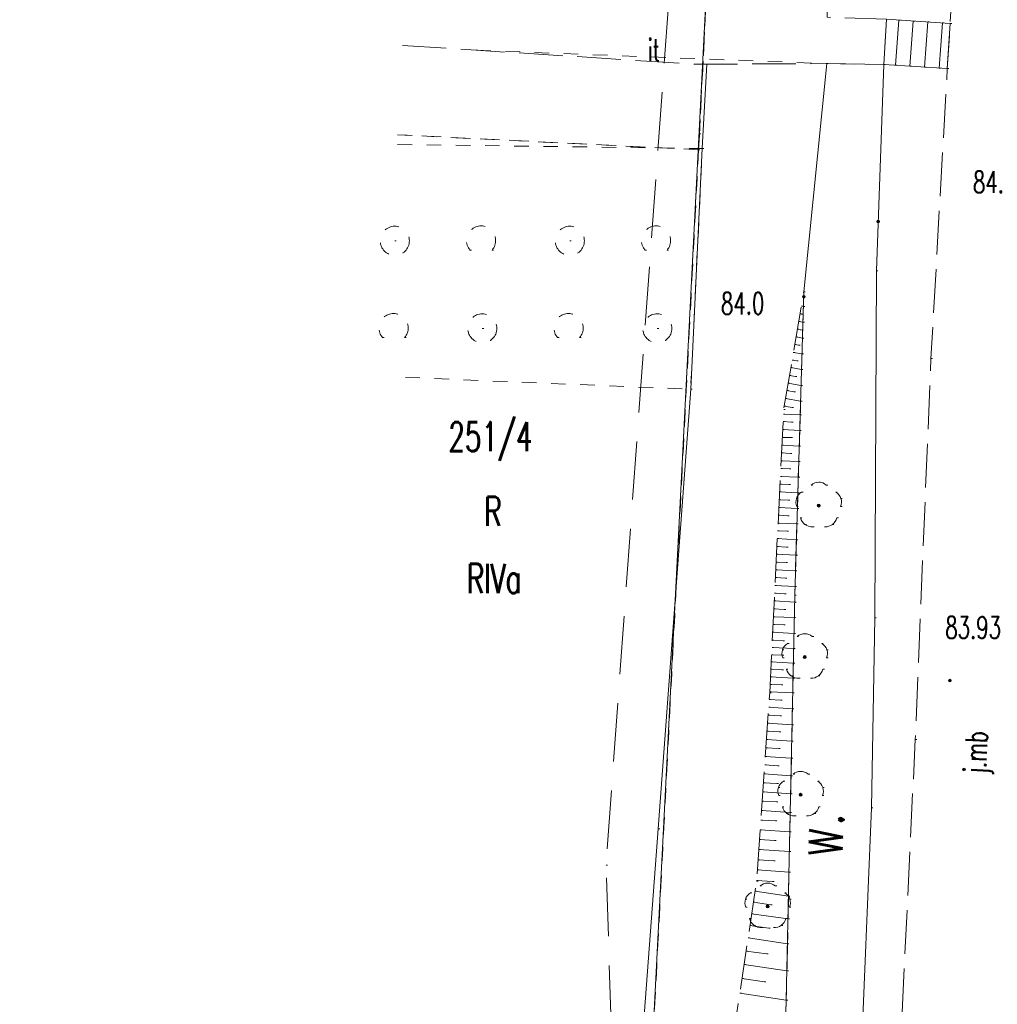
# Model space of a CAD drawing. Extents: x -134780 to 5540120, y 74663 to 5964901.
# Tile 4 of 71: x 5539500 to 5539534, y 5961300 to 5961334. Entities that reach past the tile are written whole.
import ezdxf

# ---------------------------------------------------------------- set-up
doc = ezdxf.new("R2010")
doc.units = 0
doc.header["$MEASUREMENT"] = 0
doc.set_wipeout_variables(frame=1)
for name, pattern in [('L_0_03', [1, 0.5, -0.5]), ('L_0_06', [2, 1.5, -0.5]), ('L_0_0C', [3, 2, -1])]:
    doc.linetypes.add(name, pattern=pattern)
for name, color, linetype, lineweight in [('000_Inne__niezydentyfikowane__Nr_Pióra__7', 7, 'Continuous', 13), ('0_Nr_Pióra__7', 7, 'Continuous', 13), ('ARCH MAPA RUSINOWO_Nr_Pióra__60', 230, 'Continuous', 211), ('chodnik_Nr_Pióra__7', 7, 'Continuous', 13), ('drzewo_lisciaste_Nr_Pióra__7', 7, 'Continuous', 13), ('inny_obiekt_zagospodarowania_terenu_Atr17_Nr_Pióra__7', 7, 'Continuous', 13), ('inny_obiekt_zagospodarowania_terenu_Nr_Pióra__7', 7, 'Continuous', 13), ('jezdnia_Atr17_Nr_Pióra__7', 7, 'Continuous', 13), ('jezdnia_Nr_Pióra__7', 7, 'Continuous', 13), ('mapa', 7, 'Continuous', 13), ('ogrodzenie_trwale_Nr_Pióra__7', 7, 'Continuous', 13), ('pikieta_naturalna_Atr2_Nr_Pióra__7', 7, 'Continuous', 13), ('pikieta_naturalna_Nr_Pióra__7', 7, 'Continuous', 13), ('pikieta_sztuczna_Atr2_Nr_Pióra__7', 7, 'Continuous', 13), ('pikieta_sztuczna_Nr_Pióra__7', 7, 'Continuous', 13), ('row_melioracyjny__poligon__Atr103_Nr_Pióra__7', 7, 'Continuous', 13), ('row_melioracyjny__poligon__Nr_Pióra__7', 7, 'Continuous', 13), ('schody_w_ciagu_komunikacyjnym_Nr_Pióra__7', 7, 'Continuous', 13), ('skarpa_nieumocniona_Nr_Pióra__7', 7, 'Continuous', 13), ('zadrzewienie__zakrzewienie_Nr_Pióra__7', 7, 'Continuous', 13), ('Zakres_Nr_Pióra__7', 7, 'Continuous', 13), ('zasuwa_lub_zawor_Nr_Pióra__7', 7, 'Continuous', 13)]:
    doc.layers.add(name, color=color, linetype=linetype, lineweight=lineweight)
for name, color, linetype, lineweight, true_color in [('209_oznaczenie_konturu_klasyfikacyjnego_Nr_Pióra__3', 7, 'Continuous', 18, 0xff6600), ('210_oznaczenie_konturu_uzytku_gruntowego_Nr_Pióra__3', 7, 'Continuous', 18, 0xff6600), ('211_numer_dzialki_ewidencyjnej_Nr_Pióra__96', 7, 'Continuous', 13, 0x00d59f), ('217_kontur_klasyfikacyjny_Nr_Pióra__3', 7, 'Continuous', 18, 0xff6600), ('218_kontur_uzytku_gruntowego_Nr_Pióra__3', 7, 'Continuous', 18, 0xff6600), ('219_dzialka_ewidencyjna_Nr_Pióra__96', 7, 'Continuous', 13, 0x00d59f)]:
    doc.layers.add(name, color=color, linetype=linetype, lineweight=lineweight, true_color=true_color)
doc.styles.add('GENERATED_STYLE_7', font='Simplex.shx', dxfattribs={"bigfont": 'BIGFONT.SHX'})
doc.linetypes.add('L_0_15_SHX', pattern='A,0,[2,Rusinowo ZAGOSPODAROWANIE1.Shx,S=7.5,R=0,X=0,Y=0],-7.5,0', length=7.5)

# ---------------------------------------------------------------- blocks, each defined once
blk = doc.blocks.new('mapa')
at = {"layer": 'drzewo_lisciaste_Nr_Pióra__7', "linetype": 'Continuous'}
for points in [[(5539527.89, 5961317.46, 1), (5539527.89, 5961317.56, 1)], [(5539527.41, 5961312.27, 1), (5539527.41, 5961312.37, 1)], [(5539527.27, 5961307.55, 1), (5539527.27, 5961307.65, 1)], [(5539526.14, 5961303.72, 1), (5539526.14, 5961303.82, 1)]]:
    blk.add_hatch(color=252, dxfattribs=at).paths.add_polyline_path(points, flags=0)
at = {"layer": 'pikieta_naturalna_Nr_Pióra__7', "linetype": 'Continuous'}
for points in [[(5539529.93, 5961327.205, 1), (5539529.93, 5961327.295, 1)], [(5539527.38, 5961324.625, 1), (5539527.38, 5961324.715, 1)]]:
    blk.add_hatch(color=252, dxfattribs=at).paths.add_polyline_path(points, flags=0)
at = {"layer": 'pikieta_sztuczna_Nr_Pióra__7', "linetype": 'Continuous'}
blk.add_hatch(color=252, dxfattribs=at).paths.add_polyline_path([(5539532.39, 5961311.465, 1), (5539532.39, 5961311.555, 1)], flags=0)
at = {"layer": '000_Inne__niezydentyfikowane__Nr_Pióra__7', "color": 252, "linetype": 'Continuous', "flags": 128}
for points in [[(5539527.3, 5961324.35), (5539527.36, 5961324.34)], [(5539527.25, 5961324.08), (5539527.3, 5961324.07)], [(5539527.21, 5961323.82), (5539527.35, 5961323.8)], [(5539527.11, 5961323.29), (5539527.33, 5961323.25)], [(5539527.16, 5961323.56), (5539527.25, 5961323.54)], [(5539527.07, 5961323.03), (5539527.2, 5961323.01)], [(5539527.02, 5961322.76), (5539527.32, 5961322.71)], [(5539526.93, 5961322.24), (5539527.3, 5961322.17)], [(5539526.98, 5961322.5), (5539527.14, 5961322.47)], [(5539526.89, 5961321.97), (5539527.09, 5961321.94)], [(5539526.84, 5961321.71), (5539527.28, 5961321.63)], [(5539526.8, 5961321.45), (5539527.04, 5961321.41)], [(5539526.71, 5961320.92), (5539526.98, 5961320.87)], [(5539526.75, 5961321.18), (5539527.27, 5961321.09)], [(5539526.68, 5961320.65), (5539527.25, 5961320.62)], [(5539526.67, 5961320.39), (5539526.96, 5961320.37)], [(5539526.66, 5961320.12), (5539527.24, 5961320.09)], [(5539526.63, 5961319.58), (5539527.22, 5961319.55)], [(5539526.64, 5961319.85), (5539526.94, 5961319.84)], [(5539526.62, 5961319.32), (5539526.92, 5961319.3)], [(5539526.6, 5961319.05), (5539527.21, 5961319.02)], [(5539526.59, 5961318.78), (5539526.89, 5961318.77)], [(5539526.56, 5961318.25), (5539526.87, 5961318.23)], [(5539526.58, 5961318.51), (5539527.19, 5961318.48)], [(5539526.55, 5961317.98), (5539527.17, 5961317.95)], [(5539526.54, 5961317.71), (5539526.85, 5961317.7)], [(5539526.51, 5961317.18), (5539526.83, 5961317.16)], [(5539526.52, 5961317.45), (5539527.16, 5961317.41)], [(5539526.5, 5961316.91), (5539527.14, 5961316.88)], [(5539526.48, 5961316.64), (5539526.81, 5961316.63)], [(5539526.47, 5961316.38), (5539527.13, 5961316.34)], [(5539526.44, 5961315.84), (5539527.11, 5961315.81)], [(5539526.46, 5961316.11), (5539526.79, 5961316.09)], [(5539526.43, 5961315.57), (5539526.77, 5961315.56)], [(5539526.42, 5961315.31), (5539527.09, 5961315.27)], [(5539526.41, 5961315.04), (5539526.75, 5961315.02)], [(5539526.38, 5961314.51), (5539526.72, 5961314.49)], [(5539526.39, 5961314.77), (5539527.08, 5961314.74)], [(5539526.37, 5961314.24), (5539527.07, 5961314.2)], [(5539526.35, 5961313.97), (5539526.71, 5961313.95)], [(5539526.34, 5961313.7), (5539527.05, 5961313.67)], [(5539526.31, 5961313.17), (5539527.04, 5961313.13)], [(5539526.33, 5961313.44), (5539526.69, 5961313.42)], [(5539526.3, 5961312.9), (5539526.67, 5961312.88)], [(5539526.29, 5961312.65), (5539527.03, 5961312.61)], [(5539526.26, 5961312.15), (5539527.02, 5961312.11)], [(5539526.27, 5961312.4), (5539526.65, 5961312.38)], [(5539526.25, 5961311.9), (5539526.63, 5961311.88)], [(5539526.24, 5961311.64), (5539527.01, 5961311.6)], [(5539526.21, 5961311.13), (5539527, 5961311.09)], [(5539526.22, 5961311.38), (5539526.61, 5961311.37)], [(5539526.19, 5961310.86), (5539526.59, 5961310.84)], [(5539526.18, 5961310.6), (5539526.99, 5961310.54)], [(5539526.16, 5961310.33), (5539526.57, 5961310.3)], [(5539526.12, 5961309.78), (5539526.54, 5961309.75)], [(5539526.14, 5961310.05), (5539526.98, 5961310)], [(5539526.1, 5961309.49), (5539526.97, 5961309.43)], [(5539526.08, 5961309.21), (5539526.52, 5961309.18)], [(5539526.06, 5961308.91), (5539526.95, 5961308.85)], [(5539526.04, 5961308.62), (5539526.49, 5961308.59)], [(5539526.02, 5961308.32), (5539526.94, 5961308.25)], [(5539526, 5961308.01), (5539526.46, 5961307.98)], [(5539525.97, 5961307.7), (5539526.93, 5961307.63)], [(5539525.93, 5961307.06), (5539526.91, 5961306.99)], [(5539525.95, 5961307.38), (5539526.44, 5961307.35)], [(5539525.91, 5961306.73), (5539526.41, 5961306.7)], [(5539525.88, 5961306.4), (5539526.9, 5961306.33)], [(5539525.86, 5961306.06), (5539526.38, 5961306.03)], [(5539525.84, 5961305.72), (5539526.89, 5961305.65)], [(5539525.81, 5961305.37), (5539526.35, 5961305.33)], [(5539525.79, 5961305.02), (5539526.87, 5961304.94)], [(5539525.76, 5961304.66), (5539526.31, 5961304.62)], [(5539525.71, 5961304.29), (5539526.85, 5961304.12)], [(5539525.65, 5961303.92), (5539526.25, 5961303.83)], [(5539525.59, 5961303.52), (5539526.84, 5961303.34)], [(5539525.53, 5961303.12), (5539526.18, 5961303.02)], [(5539525.47, 5961302.69), (5539526.82, 5961302.49)], [(5539525.4, 5961302.24), (5539526.11, 5961302.14)], [(5539525.33, 5961301.78), (5539526.8, 5961301.56)], [(5539525.26, 5961301.3), (5539526.03, 5961301.18)], [(5539525.19, 5961300.8), (5539526.78, 5961300.56)]]:
    blk.add_lwpolyline(points, dxfattribs=at)
at = {"layer": '0_Nr_Pióra__7', "color": 252, "linetype": 'Continuous'}
for p, q in [((5539530.634, 5961334.153), (5539530.684, 5961334.153)), ((5539531.133, 5961334.121), (5539531.183, 5961334.121)), ((5539531.632, 5961334.089), (5539531.682, 5961334.089)), ((5539532.131, 5961334.057), (5539532.181, 5961334.057)), ((5539532.4, 5961334.04), (5539532.45, 5961334.04)), ((5539516.15, 5961333.12), (5539516.2, 5961333.12)), ((5539523.69, 5961332.64), (5539523.74, 5961332.64)), ((5539524.05, 5961332.64), (5539524.1, 5961332.64)), ((5539528.17, 5961332.66), (5539528.22, 5961332.66)), ((5539530.12, 5961332.63), (5539530.17, 5961332.63)), ((5539530.52, 5961332.604), (5539530.57, 5961332.604)), ((5539531.019, 5961332.572), (5539531.069, 5961332.572)), ((5539531.518, 5961332.54), (5539531.568, 5961332.54)), ((5539532.017, 5961332.508), (5539532.067, 5961332.508)), ((5539532.3, 5961332.49), (5539532.35, 5961332.49)), ((5539523.8, 5961330.25), (5539523.85, 5961330.25)), ((5539523.77, 5961329.71), (5539523.82, 5961329.71)), ((5539523.9, 5961329.75), (5539523.95, 5961329.75)), ((5539516.314, 5961327.097), (5539516.364, 5961327.097)), ((5539522.314, 5961327.097), (5539522.364, 5961327.097)), ((5539529.93, 5961327.25), (5539529.98, 5961327.25)), ((5539513.356, 5961326.586), (5539513.406, 5961326.586)), ((5539519.356, 5961326.586), (5539519.406, 5961326.586)), ((5539515.938, 5961326.268), (5539515.988, 5961326.268)), ((5539516.69, 5961326.268), (5539516.74, 5961326.268)), ((5539521.938, 5961326.268), (5539521.988, 5961326.268)), ((5539522.69, 5961326.268), (5539522.74, 5961326.268)), ((5539529.87, 5961325.56), (5539529.92, 5961325.56)), ((5539527.38, 5961324.84), (5539527.43, 5961324.84)), ((5539527.38, 5961324.67), (5539527.43, 5961324.67)), ((5539527.3, 5961324.35), (5539527.35, 5961324.35)), ((5539527.36, 5961324.34), (5539527.41, 5961324.34)), ((5539513.314, 5961324.097), (5539513.364, 5961324.097)), ((5539519.314, 5961324.097), (5539519.364, 5961324.097)), ((5539527.25, 5961324.08), (5539527.3, 5961324.08)), ((5539527.3, 5961324.07), (5539527.35, 5961324.07)), ((5539527.21, 5961323.82), (5539527.26, 5961323.82)), ((5539527.35, 5961323.8), (5539527.4, 5961323.8)), ((5539512.938, 5961323.268), (5539512.988, 5961323.268)), ((5539513.69, 5961323.268), (5539513.74, 5961323.268)), ((5539516.356, 5961323.586), (5539516.406, 5961323.586)), ((5539518.938, 5961323.268), (5539518.988, 5961323.268)), ((5539519.69, 5961323.268), (5539519.74, 5961323.268)), ((5539522.356, 5961323.586), (5539522.406, 5961323.586)), ((5539527.11, 5961323.29), (5539527.16, 5961323.29)), ((5539527.16, 5961323.56), (5539527.21, 5961323.56)), ((5539527.25, 5961323.54), (5539527.3, 5961323.54)), ((5539527.33, 5961323.25), (5539527.38, 5961323.25)), ((5539527.07, 5961323.03), (5539527.12, 5961323.03)), ((5539527.2, 5961323.01), (5539527.25, 5961323.01)), ((5539527.02, 5961322.76), (5539527.07, 5961322.76)), ((5539527.32, 5961322.71), (5539527.37, 5961322.71)), ((5539526.93, 5961322.24), (5539526.98, 5961322.24)), ((5539526.98, 5961322.5), (5539527.03, 5961322.5)), ((5539527.14, 5961322.47), (5539527.19, 5961322.47)), ((5539531.74, 5961322.55), (5539531.79, 5961322.55)), ((5539526.89, 5961321.97), (5539526.94, 5961321.97)), ((5539527.09, 5961321.94), (5539527.14, 5961321.94)), ((5539527.3, 5961322.17), (5539527.35, 5961322.17)), ((5539526.84, 5961321.71), (5539526.89, 5961321.71)), ((5539527.28, 5961321.63), (5539527.33, 5961321.63)), ((5539523.5, 5961321.5), (5539523.55, 5961321.5)), ((5539526.8, 5961321.45), (5539526.85, 5961321.45)), ((5539527.04, 5961321.41), (5539527.09, 5961321.41)), ((5539526.71, 5961320.92), (5539526.76, 5961320.92)), ((5539526.75, 5961321.18), (5539526.8, 5961321.18)), ((5539527.27, 5961321.09), (5539527.32, 5961321.09)), ((5539526.68, 5961320.65), (5539526.73, 5961320.65)), ((5539526.69, 5961320.81), (5539526.74, 5961320.81)), ((5539526.98, 5961320.87), (5539527.03, 5961320.87)), ((5539527.25, 5961320.62), (5539527.3, 5961320.62)), ((5539526.67, 5961320.39), (5539526.72, 5961320.39)), ((5539526.96, 5961320.37), (5539527.01, 5961320.37)), ((5539526.66, 5961320.12), (5539526.71, 5961320.12)), ((5539527.24, 5961320.09), (5539527.29, 5961320.09)), ((5539526.63, 5961319.58), (5539526.68, 5961319.58)), ((5539526.64, 5961319.85), (5539526.69, 5961319.85)), ((5539526.94, 5961319.84), (5539526.99, 5961319.84)), ((5539527.22, 5961319.55), (5539527.27, 5961319.55)), ((5539526.62, 5961319.32), (5539526.67, 5961319.32)), ((5539526.92, 5961319.3), (5539526.97, 5961319.3)), ((5539526.6, 5961319.05), (5539526.65, 5961319.05)), ((5539527.21, 5961319.02), (5539527.26, 5961319.02)), ((5539526.59, 5961318.78), (5539526.64, 5961318.78)), ((5539526.89, 5961318.77), (5539526.94, 5961318.77)), ((5539526.56, 5961318.25), (5539526.61, 5961318.25)), ((5539526.58, 5961318.51), (5539526.63, 5961318.51)), ((5539526.87, 5961318.23), (5539526.92, 5961318.23)), ((5539527.19, 5961318.48), (5539527.24, 5961318.48)), ((5539527.629, 5961318.213), (5539527.679, 5961318.213)), ((5539527.89, 5961318.31), (5539527.94, 5961318.31)), ((5539528.151, 5961318.213), (5539528.201, 5961318.213)), ((5539526.55, 5961317.98), (5539526.6, 5961317.98)), ((5539527.17, 5961317.95), (5539527.22, 5961317.95)), ((5539527.302, 5961317.976), (5539527.352, 5961317.976)), ((5539528.478, 5961317.976), (5539528.528, 5961317.976)), ((5539526.54, 5961317.71), (5539526.59, 5961317.71)), ((5539526.85, 5961317.7), (5539526.9, 5961317.7)), ((5539527.13, 5961317.758), (5539527.18, 5961317.758)), ((5539528.65, 5961317.758), (5539528.7, 5961317.758)), ((5539526.51, 5961317.18), (5539526.56, 5961317.18)), ((5539526.52, 5961317.45), (5539526.57, 5961317.45)), ((5539527.141, 5961317.481), (5539527.191, 5961317.481)), ((5539527.16, 5961317.41), (5539527.21, 5961317.41)), ((5539527.89, 5961317.51), (5539527.94, 5961317.51)), ((5539528.639, 5961317.481), (5539528.689, 5961317.481)), ((5539526.5, 5961316.91), (5539526.55, 5961316.91)), ((5539526.83, 5961317.16), (5539526.88, 5961317.16)), ((5539527.14, 5961316.88), (5539527.19, 5961316.88)), ((5539527.266, 5961317.095), (5539527.316, 5961317.095)), ((5539527.42, 5961316.862), (5539527.47, 5961316.862)), ((5539528.36, 5961316.862), (5539528.41, 5961316.862)), ((5539528.514, 5961317.095), (5539528.564, 5961317.095)), ((5539526.48, 5961316.64), (5539526.53, 5961316.64)), ((5539526.81, 5961316.63), (5539526.86, 5961316.63)), ((5539527.689, 5961316.787), (5539527.739, 5961316.787)), ((5539528.091, 5961316.787), (5539528.141, 5961316.787)), ((5539526.47, 5961316.38), (5539526.52, 5961316.38)), ((5539527.13, 5961316.34), (5539527.18, 5961316.34)), ((5539526.44, 5961315.84), (5539526.49, 5961315.84)), ((5539526.46, 5961316.11), (5539526.51, 5961316.11)), ((5539526.79, 5961316.09), (5539526.84, 5961316.09)), ((5539526.43, 5961315.57), (5539526.48, 5961315.57)), ((5539526.77, 5961315.56), (5539526.82, 5961315.56)), ((5539527.11, 5961315.81), (5539527.16, 5961315.81)), ((5539526.42, 5961315.31), (5539526.47, 5961315.31)), ((5539527.09, 5961315.27), (5539527.14, 5961315.27)), ((5539526.41, 5961315.04), (5539526.46, 5961315.04)), ((5539526.75, 5961315.02), (5539526.8, 5961315.02)), ((5539526.38, 5961314.51), (5539526.43, 5961314.51)), ((5539526.39, 5961314.77), (5539526.44, 5961314.77)), ((5539526.72, 5961314.49), (5539526.77, 5961314.49)), ((5539527.08, 5961314.74), (5539527.13, 5961314.74)), ((5539526.37, 5961314.24), (5539526.42, 5961314.24)), ((5539527.07, 5961314.44), (5539527.12, 5961314.44)), ((5539527.07, 5961314.2), (5539527.12, 5961314.2)), ((5539526.35, 5961313.97), (5539526.4, 5961313.97)), ((5539526.71, 5961313.95), (5539526.76, 5961313.95)), ((5539526.34, 5961313.7), (5539526.39, 5961313.7)), ((5539527.05, 5961313.67), (5539527.1, 5961313.67)), ((5539529.81, 5961313.66), (5539529.86, 5961313.66)), ((5539526.31, 5961313.17), (5539526.36, 5961313.17)), ((5539526.33, 5961313.44), (5539526.38, 5961313.44)), ((5539526.69, 5961313.42), (5539526.74, 5961313.42)), ((5539527.04, 5961313.13), (5539527.09, 5961313.13)), ((5539526.3, 5961312.9), (5539526.35, 5961312.9)), ((5539526.67, 5961312.88), (5539526.72, 5961312.88)), ((5539526.822, 5961312.786), (5539526.872, 5961312.786)), ((5539527.149, 5961313.023), (5539527.199, 5961313.023)), ((5539527.41, 5961313.12), (5539527.46, 5961313.12)), ((5539527.671, 5961313.023), (5539527.721, 5961313.023)), ((5539527.998, 5961312.786), (5539528.048, 5961312.786)), ((5539526.29, 5961312.65), (5539526.34, 5961312.65)), ((5539526.65, 5961312.568), (5539526.7, 5961312.568)), ((5539527.03, 5961312.61), (5539527.08, 5961312.61)), ((5539528.17, 5961312.568), (5539528.22, 5961312.568)), ((5539526.26, 5961312.15), (5539526.31, 5961312.15)), ((5539526.27, 5961312.4), (5539526.32, 5961312.4)), ((5539526.65, 5961312.38), (5539526.7, 5961312.38)), ((5539526.661, 5961312.291), (5539526.711, 5961312.291)), ((5539527.41, 5961312.32), (5539527.46, 5961312.32)), ((5539528.159, 5961312.291), (5539528.209, 5961312.291)), ((5539526.25, 5961311.9), (5539526.3, 5961311.9)), ((5539526.63, 5961311.88), (5539526.68, 5961311.88)), ((5539526.786, 5961311.905), (5539526.836, 5961311.905)), ((5539527.02, 5961312.11), (5539527.07, 5961312.11)), ((5539528.034, 5961311.905), (5539528.084, 5961311.905)), ((5539526.24, 5961311.64), (5539526.29, 5961311.64)), ((5539526.94, 5961311.672), (5539526.99, 5961311.672)), ((5539527.01, 5961311.6), (5539527.06, 5961311.6)), ((5539527.209, 5961311.597), (5539527.259, 5961311.597)), ((5539527.611, 5961311.597), (5539527.661, 5961311.597)), ((5539527.88, 5961311.672), (5539527.93, 5961311.672)), ((5539532.39, 5961311.51), (5539532.44, 5961311.51)), ((5539526.21, 5961311.13), (5539526.26, 5961311.13)), ((5539526.22, 5961311.38), (5539526.27, 5961311.38)), ((5539526.61, 5961311.37), (5539526.66, 5961311.37)), ((5539526.19, 5961310.86), (5539526.24, 5961310.86)), ((5539526.21, 5961311.09), (5539526.26, 5961311.09)), ((5539526.59, 5961310.84), (5539526.64, 5961310.84)), ((5539527, 5961311.09), (5539527.05, 5961311.09)), ((5539526.18, 5961310.6), (5539526.23, 5961310.6)), ((5539526.99, 5961310.54), (5539527.04, 5961310.54)), ((5539526.16, 5961310.33), (5539526.21, 5961310.33)), ((5539526.57, 5961310.3), (5539526.62, 5961310.3)), ((5539526.12, 5961309.78), (5539526.17, 5961309.78)), ((5539526.14, 5961310.05), (5539526.19, 5961310.05)), ((5539526.54, 5961309.75), (5539526.59, 5961309.75)), ((5539526.98, 5961310), (5539527.03, 5961310)), ((5539526.1, 5961309.49), (5539526.15, 5961309.49)), ((5539526.97, 5961309.43), (5539527.02, 5961309.43)), ((5539531.2, 5961309.49), (5539531.25, 5961309.49)), ((5539526.08, 5961309.21), (5539526.13, 5961309.21)), ((5539526.52, 5961309.18), (5539526.57, 5961309.18)), ((5539526.06, 5961308.91), (5539526.11, 5961308.91)), ((5539526.95, 5961308.85), (5539527, 5961308.85)), ((5539526.04, 5961308.62), (5539526.09, 5961308.62)), ((5539526.49, 5961308.59), (5539526.54, 5961308.59)), ((5539527.27, 5961308.4), (5539527.32, 5961308.4)), ((5539526.02, 5961308.32), (5539526.07, 5961308.32)), ((5539526.682, 5961308.066), (5539526.732, 5961308.066)), ((5539526.94, 5961308.25), (5539526.99, 5961308.25)), ((5539527.009, 5961308.303), (5539527.059, 5961308.303)), ((5539527.531, 5961308.303), (5539527.581, 5961308.303)), ((5539527.858, 5961308.066), (5539527.908, 5961308.066)), ((5539526, 5961308.01), (5539526.05, 5961308.01)), ((5539526.46, 5961307.98), (5539526.51, 5961307.98)), ((5539526.51, 5961307.848), (5539526.56, 5961307.848)), ((5539528.03, 5961307.848), (5539528.08, 5961307.848)), ((5539525.97, 5961307.7), (5539526.02, 5961307.7)), ((5539526.521, 5961307.571), (5539526.571, 5961307.571)), ((5539526.93, 5961307.63), (5539526.98, 5961307.63)), ((5539527.27, 5961307.6), (5539527.32, 5961307.6)), ((5539528.019, 5961307.571), (5539528.069, 5961307.571)), ((5539525.93, 5961307.06), (5539525.98, 5961307.06)), ((5539525.95, 5961307.38), (5539526, 5961307.38)), ((5539526.44, 5961307.35), (5539526.49, 5961307.35)), ((5539526.646, 5961307.185), (5539526.696, 5961307.185)), ((5539527.894, 5961307.185), (5539527.944, 5961307.185)), ((5539529.7, 5961307.15), (5539529.75, 5961307.15)), ((5539525.91, 5961306.73), (5539525.96, 5961306.73)), ((5539526.8, 5961306.952), (5539526.85, 5961306.952)), ((5539526.91, 5961306.99), (5539526.96, 5961306.99)), ((5539527.069, 5961306.877), (5539527.119, 5961306.877)), ((5539527.471, 5961306.877), (5539527.521, 5961306.877)), ((5539527.74, 5961306.952), (5539527.79, 5961306.952)), ((5539522.39, 5961306.43), (5539522.44, 5961306.43)), ((5539525.88, 5961306.4), (5539525.93, 5961306.4)), ((5539526.41, 5961306.7), (5539526.46, 5961306.7)), ((5539525.86, 5961306.06), (5539525.91, 5961306.06)), ((5539526.9, 5961306.33), (5539526.95, 5961306.33)), ((5539525.84, 5961305.72), (5539525.89, 5961305.72)), ((5539526.38, 5961306.03), (5539526.43, 5961306.03)), ((5539525.81, 5961305.37), (5539525.86, 5961305.37)), ((5539526.89, 5961305.65), (5539526.94, 5961305.65)), ((5539520.6, 5961305.18), (5539520.65, 5961305.18)), ((5539526.35, 5961305.33), (5539526.4, 5961305.33)), ((5539525.79, 5961305.02), (5539525.84, 5961305.02)), ((5539526.87, 5961304.94), (5539526.92, 5961304.94)), ((5539525.76, 5961304.66), (5539525.81, 5961304.66)), ((5539525.76, 5961304.64), (5539525.81, 5961304.64)), ((5539525.879, 5961304.473), (5539525.929, 5961304.473)), ((5539526.14, 5961304.57), (5539526.19, 5961304.57)), ((5539526.31, 5961304.62), (5539526.36, 5961304.62)), ((5539526.401, 5961304.473), (5539526.451, 5961304.473)), ((5539525.38, 5961304.018), (5539525.43, 5961304.018)), ((5539525.552, 5961304.236), (5539525.602, 5961304.236)), ((5539525.71, 5961304.29), (5539525.76, 5961304.29)), ((5539526.728, 5961304.236), (5539526.778, 5961304.236)), ((5539526.85, 5961304.12), (5539526.9, 5961304.12)), ((5539526.9, 5961304.018), (5539526.95, 5961304.018)), ((5539525.391, 5961303.741), (5539525.441, 5961303.741)), ((5539525.65, 5961303.92), (5539525.7, 5961303.92)), ((5539526.14, 5961303.77), (5539526.19, 5961303.77)), ((5539526.25, 5961303.83), (5539526.3, 5961303.83)), ((5539526.889, 5961303.741), (5539526.939, 5961303.741)), ((5539525.516, 5961303.355), (5539525.566, 5961303.355)), ((5539525.59, 5961303.52), (5539525.64, 5961303.52)), ((5539526.764, 5961303.355), (5539526.814, 5961303.355)), ((5539526.84, 5961303.34), (5539526.89, 5961303.34)), ((5539525.53, 5961303.12), (5539525.58, 5961303.12)), ((5539525.67, 5961303.122), (5539525.72, 5961303.122)), ((5539525.939, 5961303.047), (5539525.989, 5961303.047)), ((5539526.18, 5961303.02), (5539526.23, 5961303.02)), ((5539526.341, 5961303.047), (5539526.391, 5961303.047)), ((5539526.61, 5961303.122), (5539526.66, 5961303.122)), ((5539525.47, 5961302.69), (5539525.52, 5961302.69)), ((5539526.82, 5961302.49), (5539526.87, 5961302.49)), ((5539525.4, 5961302.24), (5539525.45, 5961302.24)), ((5539526.11, 5961302.14), (5539526.16, 5961302.14)), ((5539525.33, 5961301.78), (5539525.38, 5961301.78)), ((5539526.8, 5961301.56), (5539526.85, 5961301.56)), ((5539525.26, 5961301.3), (5539525.31, 5961301.3)), ((5539526.03, 5961301.18), (5539526.08, 5961301.18)), ((5539525.19, 5961300.8), (5539525.24, 5961300.8)), ((5539526.78, 5961300.56), (5539526.83, 5961300.56))]:
    blk.add_line(p, q, dxfattribs=at)
at = {"layer": '217_kontur_klasyfikacyjny_Nr_Pióra__3', "color": 252, "linetype": 'L_0_03', "flags": 128}
for points in [[(5539523.8, 5961330.25), (5539525.28, 5961359.41)], [(5539523.77, 5961329.71), (5539513.451, 5961330.221)], [(5539513.451, 5961330.221), (5539523.77, 5961329.71)], [(5539523.77, 5961329.71), (5539523.8, 5961330.25)], [(5539519.35, 5961243.41), (5539523.77, 5961329.71)]]:
    blk.add_lwpolyline(points, dxfattribs=at)
at = {"layer": '218_kontur_uzytku_gruntowego_Nr_Pióra__3', "color": 252, "linetype": 'L_0_03', "flags": 128}
for points in [[(5539525.28, 5961359.41), (5539523.8, 5961330.25)], [(5539523.8, 5961330.25), (5539525.28, 5961359.41)], [(5539523.77, 5961329.71), (5539513.451, 5961330.221)], [(5539513.451, 5961330.221), (5539523.77, 5961329.71)], [(5539523.8, 5961330.25), (5539523.77, 5961329.71)], [(5539523.77, 5961329.71), (5539523.8, 5961330.25)], [(5539523.77, 5961329.71), (5539519.35, 5961243.41)], [(5539519.35, 5961243.41), (5539523.77, 5961329.71)]]:
    blk.add_lwpolyline(points, dxfattribs=at)
at = {"layer": '219_dzialka_ewidencyjna_Nr_Pióra__96', "color": 252, "linetype": 'Continuous', "flags": 128}
blk.add_lwpolyline([(5539525.28, 5961359.41), (5539519.35, 5961243.41)], dxfattribs=at)
at = {"layer": 'ARCH MAPA RUSINOWO_Nr_Pióra__60', "linetype": 'Continuous', "lineweight": 20, "flags": 128}
blk.add_lwpolyline([(5539525.28, 5961359.41), (5539520.71, 5961270.013)], dxfattribs=at)
at = {"layer": 'chodnik_Nr_Pióra__7', "color": 252, "linetype": 'L_0_06', "flags": 128}
blk.add_lwpolyline([(5539513.451, 5961348.978), (5539516.53, 5961348.8), (5539515.67, 5961335.68), (5539523.33, 5961335.1), (5539528.17, 5961334.88), (5539528.18, 5961334.25), (5539530.22, 5961334.18), (5539530.12, 5961332.63), (5539528.17, 5961332.66), (5539523.69, 5961332.64), (5539516.15, 5961333.12), (5539513.451, 5961333.296)], dxfattribs=at)
at = {"layer": 'drzewo_lisciaste_Nr_Pióra__7', "color": 252, "linetype": 'Continuous'}
for centre in [(5539527.89, 5961317.51), (5539527.41, 5961312.32), (5539527.27, 5961307.6), (5539526.14, 5961303.77)]:
    blk.add_circle(centre, 0.05, dxfattribs=at)
for centre, start, end in [((5539527.89, 5961317.91), 49.272, 130.728), ((5539527.51, 5961317.634), 121.308, 202.548), ((5539528.27, 5961317.634), 337.452, 58.692), ((5539527.655, 5961317.186), 193.221, 274.871), ((5539528.125, 5961317.186), 265.129, 346.779), ((5539527.03, 5961312.444), 121.308, 202.548), ((5539527.41, 5961312.72), 49.272, 130.728), ((5539527.79, 5961312.444), 337.452, 58.692), ((5539527.175, 5961311.996), 193.221, 274.871), ((5539527.645, 5961311.996), 265.129, 346.779), ((5539527.27, 5961308), 49.272, 130.728), ((5539526.89, 5961307.724), 121.308, 202.548), ((5539527.65, 5961307.724), 337.452, 58.692), ((5539527.035, 5961307.276), 193.221, 274.871), ((5539527.505, 5961307.276), 265.129, 346.779), ((5539526.14, 5961304.17), 49.272, 130.728), ((5539525.76, 5961303.894), 121.308, 202.548), ((5539526.52, 5961303.894), 337.452, 58.692), ((5539525.905, 5961303.446), 193.221, 274.871), ((5539526.375, 5961303.446), 265.129, 346.779)]:
    blk.add_arc(centre, 0.4, start, end, dxfattribs=at)
at = {"layer": 'inny_obiekt_zagospodarowania_terenu_Nr_Pióra__7', "color": 252, "linetype": 'L_0_03', "flags": 128}
blk.add_lwpolyline([(5539516.15, 5961333.12), (5539528.17, 5961332.66)], dxfattribs=at)
at = {"layer": 'jezdnia_Nr_Pióra__7', "color": 252, "linetype": 'L_0_06', "flags": 128}
blk.add_lwpolyline([(5539999.19, 5964053.31), (5539991.4, 5964036.09), (5539985.21, 5964021.52), (5539975.15, 5963999.09), (5539963.72, 5963973.54), (5539961.98, 5963968.75), (5539956.08, 5963955.73), (5539947.38, 5963936.49), (5539939.62, 5963919.19), (5539930.06, 5963897.79), (5539920.31, 5963876.54), (5539903.27, 5963837.86), (5539901.32, 5963833.51), (5539898.81, 5963827.49), (5539896.38, 5963822.74), (5539891.05, 5963810.65), (5539884.46, 5963795.38), (5539879.24, 5963784.04), (5539871.67, 5963766.78), (5539869.54, 5963762.15), (5539865.51, 5963752.98), (5539859.36, 5963738.99), (5539856.4, 5963732.39), (5539854.67, 5963728.64), (5539856.25, 5963726.46), (5539855.31, 5963723.82), (5539852.26, 5963722.8), (5539847.97, 5963713.08), (5539843.21, 5963702.63), (5539842.06, 5963699.94), (5539838.81, 5963692.26), (5539830.85, 5963674.75), (5539820.19, 5963650.25), (5539818.12, 5963645), (5539817.74, 5963644.17), (5539813.54, 5963634.91), (5539809.4, 5963625.25), (5539801.48, 5963607.21), (5539796.69, 5963596.22), (5539791.48, 5963584.65), (5539782.46, 5963564.38), (5539776.09, 5963550.38), (5539769.11, 5963534.41), (5539763.64, 5963521.88), (5539760.52, 5963514.45), (5539753.01, 5963497.63), (5539748.15, 5963485.56), (5539744.94, 5963478.74), (5539740.22, 5963467.61), (5539735.82, 5963457.6), (5539732.58, 5963450.39), (5539727.25, 5963438.79), (5539724.39, 5963432.73), (5539716.03, 5963414.3), (5539709.62, 5963400.54), (5539703.42, 5963385.05), (5539701.46, 5963380.57), (5539695.42, 5963366.72), (5539689.15, 5963352.67), (5539688.11, 5963350.1), (5539684.73, 5963339.99), (5539681.36, 5963330.34), (5539680.5, 5963326.14), (5539679.08, 5963319.62), (5539678.47, 5963316.61), (5539677.98, 5963313.11), (5539676.59, 5963303.09), (5539675.35, 5963288.33), (5539673.35, 5963267.43), (5539671.97, 5963251.87), (5539670.51, 5963234.06), (5539668.84, 5963214.13), (5539667.88, 5963200.98), (5539667.53, 5963194.67), (5539666.69, 5963184.86), (5539666.11, 5963179.46), (5539664.94, 5963163.04), (5539664.51, 5963157.02), (5539664.04, 5963150.56), (5539662.86, 5963137.1), (5539661.91, 5963127.16), (5539661.34, 5963120.88), (5539661.2, 5963118.65), (5539659.55, 5963099.34), (5539658.06, 5963083.09), (5539656.64, 5963068), (5539654.29, 5963042.14), (5539652.97, 5963027.01), (5539652.25, 5963017.91), (5539651.48, 5963008.58), (5539650.21, 5962992.97), (5539648.82, 5962975.89), (5539647.98, 5962965.04), (5539646.76, 5962949.75), (5539645.49, 5962932.14), (5539644.87, 5962923.63), (5539645.84, 5962923.11), (5539647.68, 5962922.13), (5539647.55, 5962919.07), (5539644.47, 5962918.4), (5539642.94, 5962899.28), (5539642.02, 5962889.07), (5539640.93, 5962876.44), (5539642.02, 5962875.63), (5539645, 5962873.39), (5539644.63, 5962869.5), (5539641.41, 5962867.62), (5539640.25, 5962866.94), (5539639.8, 5962857.94), (5539638.77, 5962846.36), (5539637.95, 5962835.55), (5539637.69, 5962832.2), (5539637.38, 5962828.5), (5539636.17, 5962814.32), (5539634.91, 5962799.54), (5539633.21, 5962781), (5539630.37, 5962749.59), (5539628.55, 5962722.93), (5539626.25, 5962693.47), (5539622.63, 5962652.94), (5539620.37, 5962627.27), (5539619.98, 5962622.72), (5539619.98, 5962620.95), (5539619.46, 5962593.63), (5539618.69, 5962556.23), (5539617.78, 5962510.64), (5539617.66, 5962504.99), (5539617.01, 5962480.12), (5539616.82, 5962472.08), (5539616.86, 5962468.95), (5539616.67, 5962450.69), (5539616.33, 5962425), (5539615.82, 5962413.3), (5539615.8, 5962412.88), (5539615.04, 5962374.96), (5539615.06, 5962373.62), (5539614.97, 5962366.26), (5539614.98, 5962364.85), (5539614.54, 5962355.35), (5539614.4, 5962348.56), (5539613.81, 5962315.21), (5539613.29, 5962293.68), (5539612.82, 5962271.93), (5539612.82, 5962264.02), (5539612.2, 5962252.41), (5539611.87, 5962241.47), (5539611.13, 5962227.26), (5539610.59, 5962211.86), (5539610.16, 5962190.12), (5539609.88, 5962177.45), (5539608.73, 5962139), (5539607.99, 5962113.02), (5539607.43, 5962101.13), (5539605.51, 5962037.8), (5539603.67, 5961987.54), (5539603.13, 5961971.65), (5539601.74, 5961927.82), (5539600.75, 5961891.97), (5539599.97, 5961870.17), (5539598.76, 5961839.92), (5539598.25, 5961828.24), (5539598.07, 5961820.47), (5539597.75, 5961800.23), (5539597.38, 5961791.21), (5539596.52, 5961773.26), (5539595.92, 5961755.39), (5539595.12, 5961734.22), (5539593.97, 5961715.32), (5539593.15, 5961698.69), (5539591, 5961684.87), (5539587.75, 5961662.9), (5539584.56, 5961641.94), (5539582.66, 5961629.76), (5539580.71, 5961616.26), (5539578.44, 5961601.28), (5539576.6, 5961589.3), (5539574.91, 5961578.9), (5539573.19, 5961567.83), (5539571.22, 5961555.24), (5539569.88, 5961547.35), (5539568.84, 5961540.66), (5539566.54, 5961524.91), (5539564.36, 5961510.54), (5539562.76, 5961500.34), (5539561.43, 5961491.98), (5539559.03, 5961478.06), (5539556.81, 5961464.91), (5539554.95, 5961453.18), (5539554.14, 5961447.63), (5539551.22, 5961433.18), (5539550.22, 5961425.23), (5539547.33, 5961407.23), (5539544.97, 5961391.79), (5539543.29, 5961381.17), (5539542.51, 5961379.21), (5539542.32, 5961378), (5539541.27, 5961367.82), (5539540.91, 5961364.2), (5539539.27, 5961350.25), (5539537.78, 5961334.89), (5539537.08, 5961322.75), (5539536.89, 5961318.2), (5539536.62, 5961311.58), (5539536.36, 5961303.63), (5539536.1, 5961297.03), (5539535.77, 5961288.6), (5539535.43, 5961273.08), (5539535.1, 5961256.9), (5539534.99, 5961242.98), (5539534.93, 5961227.39), (5539534.64, 5961223.09), (5539535.09, 5961219.59), (5539536.43, 5961215.63), (5539539.17, 5961211.64), (5539542.98, 5961209.08), (5539524.13, 5961213.68), (5539525.21, 5961214.75), (5539526.28, 5961216.3), (5539527.29, 5961219.19), (5539528.2, 5961223.48), (5539528.64, 5961231.21), (5539528.81, 5961241.22), (5539529.12, 5961251.99), (5539529.26, 5961264.73), (5539529.86, 5961279.51), (5539530.43, 5961293.38), (5539531.2, 5961309.49), (5539531.74, 5961322.55), (5539532.3, 5961332.49), (5539532.4, 5961334.04), (5539532.42, 5961334.45), (5539533.38, 5961343.25), (5539534.51, 5961357.7), (5539535.18, 5961364.16), (5539537.17, 5961379.01), (5539537.95, 5961380.97), (5539539.63, 5961391.59), (5539541.99, 5961407.03), (5539544.88, 5961425.03), (5539545.88, 5961432.98), (5539548.8, 5961447.43), (5539549.61, 5961452.98), (5539551.47, 5961464.71), (5539553.69, 5961477.86), (5539556.09, 5961491.78), (5539557.42, 5961500.14), (5539559.02, 5961510.34), (5539561.2, 5961524.71), (5539563.5, 5961540.46), (5539565.88, 5961555.04), (5539567.85, 5961567.63), (5539569.57, 5961578.7), (5539571.26, 5961589.1), (5539573.1, 5961601.08), (5539575.37, 5961616.06), (5539577.32, 5961629.56), (5539579.33, 5961642.76), (5539581.48, 5961654.8), (5539582.75, 5961663.42), (5539584.59, 5961675.5), (5539585.75, 5961684.86), (5539587.43, 5961695.68), (5539588.08, 5961706.5), (5539588.95, 5961719.01), (5539589.82, 5961734.87), (5539590.45, 5961746.61), (5539590.86, 5961759.2), (5539591.28, 5961773.17), (5539592.04, 5961791.01), (5539592.41, 5961800.03), (5539593.52, 5961828.43), (5539593.62, 5961830.97), (5539595.96, 5961905.48), (5539597.17, 5961946.83), (5539597.6, 5961961.18), (5539599.55, 5962016.47), (5539600.83, 5962051.67), (5539602.01, 5962087.06), (5539602.89, 5962113.28), (5539603.03, 5962117.47), (5539603.64, 5962135.89), (5539604.86, 5962168.07), (5539605.44, 5962192.76), (5539606.36, 5962223.32), (5539603.76, 5962226.11), (5539603.82, 5962229.23), (5539606.38, 5962231.43), (5539607.32, 5962268.22), (5539607.71, 5962300.61), (5539608.16, 5962309.36), (5539608.51, 5962325.2), (5539608.56, 5962341.64), (5539608.78, 5962355.36), (5539608.88, 5962366.71), (5539609.21, 5962379.86), (5539609.71, 5962391.99), (5539609.84, 5962395.1), (5539610.14, 5962402.53), (5539610.53, 5962412.34), (5539611.16, 5962427.84), (5539611.28, 5962430.37), (5539611.63, 5962449.19), (5539612.06, 5962467.48), (5539612.03, 5962471.44), (5539612.07, 5962474.94), (5539612.26, 5962484.89), (5539612.63, 5962508.44), (5539612.86, 5962529.86), (5539613.15, 5962545.98), (5539613.45, 5962560.19), (5539613.67, 5962582.2), (5539614.4, 5962604.54), (5539614.71, 5962613.18), (5539614.92, 5962618.87), (5539614.88, 5962623.63), (5539615.91, 5962635.28), (5539618.32, 5962660.86), (5539619.97, 5962679.79), (5539621.51, 5962698.1), (5539623.47, 5962721.34), (5539625.37, 5962745.18), (5539627.12, 5962765.7), (5539628.53, 5962783.51), (5539629.56, 5962799.78), (5539629.57, 5962799.99), (5539630.48, 5962809.17), (5539631.4, 5962821.12), (5539632.3, 5962831.67), (5539632.73, 5962837.6), (5539634.04, 5962852.18), (5539635.34, 5962866.81), (5539636.58, 5962882.59), (5539637.28, 5962892.52), (5539638.14, 5962904.78), (5539639.26, 5962919.01), (5539640.86, 5962936.84), (5539641.66, 5962946.87), (5539642.62, 5962958.94), (5539643.04, 5962964.94), (5539643.18, 5962966.89), (5539643.34, 5962969), (5539644.31, 5962981.48), (5539645.01, 5962990.8), (5539645.68, 5963000.69), (5539646.9, 5963014.98), (5539648.03, 5963027.29), (5539648.92, 5963036.71), (5539646.86, 5963037.79), (5539647.14, 5963040.41), (5539649.38, 5963042.48), (5539649.63, 5963044.9), (5539650.22, 5963052.15), (5539651.02, 5963061.14), (5539652.33, 5963075.78), (5539654.4, 5963097.65), (5539656.29, 5963117.03), (5539656.3, 5963117.21), (5539656.48, 5963119.91), (5539656.92, 5963124.16), (5539658.36, 5963142.28), (5539659.35, 5963154.7), (5539660.55, 5963169.42), (5539661.84, 5963185.35), (5539661.99, 5963188.43), (5539663.61, 5963209.46), (5539665.47, 5963231.62), (5539665.98, 5963238.16), (5539666.31, 5963242.3), (5539667.18, 5963253.02), (5539668.61, 5963272.41), (5539670.58, 5963291.13), (5539671.7, 5963302.83), (5539672.44, 5963312), (5539674, 5963321.6), (5539674.75, 5963327.04), (5539677.83, 5963336.46), (5539682.92, 5963352.13), (5539685.21, 5963357.46), (5539691.23, 5963370.66), (5539698.53, 5963387.15), (5539706.16, 5963405.16), (5539711.04, 5963416.2), (5539719.53, 5963435.56), (5539726.32, 5963450.92), (5539730.49, 5963459.62), (5539729.46, 5963460.5), (5539726.85, 5963462.75), (5539728.12, 5963465.03), (5539732.65, 5963464.18), (5539739.21, 5963478.94), (5539745.34, 5963492.88), (5539751.72, 5963507.82), (5539761.89, 5963531.36), (5539767.85, 5963544.96), (5539774.64, 5963560.41), (5539785.36, 5963584.6), (5539791.33, 5963597.77), (5539796.6, 5963609.81), (5539801.71, 5963620.73), (5539807.63, 5963633.86), (5539812.07, 5963643.83), (5539814.49, 5963649.49), (5539820.55, 5963664.51), (5539829.37, 5963684.17), (5539835.32, 5963697.34), (5539841.7, 5963712.35), (5539851.51, 5963734.84), (5539859.62, 5963753.24), (5539862.75, 5963760.3), (5539868.49, 5963772.85), (5539874.07, 5963785.51), (5539885.48, 5963811.53), (5539890.69, 5963822.99), (5539902.79, 5963850.69), (5539914.42, 5963876.69), (5539927.25, 5963906.05), (5539939.75, 5963934.39), (5539955.58, 5963969.68), (5539962.55, 5963985.75), (5539970.74, 5964003.81), (5539976.48, 5964016.76), (5539982.22, 5964030.49), (5539989.73, 5964047.66), (5539996.62, 5964063.71), (5540000.15, 5964071.29), (5540001.29, 5964074.34), (5540002.69, 5964079.22), (5540003.51, 5964082.43), (5540004.82, 5964088.93), (5540005.22, 5964093.93), (5540004.82, 5964101.33), (5540001.28, 5964112.1), (5539999.1, 5964119.4), (5539993.61, 5964136.39), (5539987.93, 5964153.94), (5539982.13, 5964171.54), (5539977.33, 5964185.85), (5539971.4, 5964204.13), (5539964.98, 5964224.67), (5539961.25, 5964236.68), (5539957.86, 5964237.39), (5539957.33, 5964239.56), (5539958.1, 5964240.58), (5539959.32, 5964242.2), (5539956.21, 5964250.42), (5539953.05, 5964258.64), (5539948.96, 5964272.11), (5539942.69, 5964290.95), (5539935.21, 5964312.48), (5539924.31, 5964344.28), (5539915.41, 5964370.77), (5539901.8, 5964411.92), (5539893.09, 5964437.67), (5539878.77, 5964480.45), (5539876.63, 5964486.73), (5539861.55, 5964530.96), (5539850.12, 5964565.1), (5539838.7, 5964599.08), (5539828.35, 5964630.27), (5539817.98, 5964661.06), (5539806.29, 5964695.17), (5539794.49, 5964730.48), (5539784.91, 5964759.72), (5539775.16, 5964788.39), (5539769.4, 5964806.18), (5539761.23, 5964831.19), (5539753.15, 5964854.82), (5539744.66, 5964880.08), (5539737.53, 5964901.11), (5539742.85, 5964897.99), (5539750.92, 5964874.14), (5539760.85, 5964844.49), (5539773.46, 5964806.55), (5539784.44, 5964773.73), (5539798.25, 5964732.41), (5539814.99, 5964682.13), (5539823.43, 5964657.54), (5539832.21, 5964631.22), (5539838.15, 5964613.39), (5539840.06, 5964608), (5539848.02, 5964584.23), (5539859.71, 5964549.41), (5539869.79, 5964519.34), (5539882.17, 5964482.5), (5539891.23, 5964455.81), (5539901.89, 5964424.74), (5539906.75, 5964409.56), (5539908.46, 5964404.8), (5539920.27, 5964368.88), (5539929.23, 5964342.65), (5539935.96, 5964322.91), (5539939.52, 5964312.73), (5539943.21, 5964301.93), (5539949.5, 5964283.62), (5539956.13, 5964263.72), (5539962.32, 5964245.56), (5539964.94, 5964238.1), (5539970.48, 5964221.34), (5539974.17, 5964210.34), (5539979.83, 5964193.66), (5539983.29, 5964183.45), (5539985.07, 5964178.71), (5539986.99, 5964173.31), (5539992.74, 5964155.61), (5539999.27, 5964136.08), (5540001.61, 5964129.29), (5540003.83, 5964121.6), (5540008.46, 5964106.51), (5540010.46, 5964093.74), (5540009.71, 5964089.12), (5540008.7, 5964082.56), (5540007.03, 5964076.28), (5540005.63, 5964071.74), (5540005.15, 5964070.17), (5540001.27, 5964060.28)], close=True, dxfattribs=at)
at = {"layer": 'ogrodzenie_trwale_Nr_Pióra__7', "color": 252, "linetype": 'L_0_15_SHX', "flags": 128}
blk.add_lwpolyline([(5539524.05, 5961332.64), (5539523.9, 5961329.75), (5539523.5, 5961321.5), (5539522.39, 5961306.43), (5539521.5, 5961294.69), (5539520.84, 5961279.37), (5539520.03, 5961264.94), (5539519.22, 5961250.27), (5539519.28, 5961243.36), (5539502.81, 5961245.45)], dxfattribs=at)
at = {"layer": 'ogrodzenie_trwale_Nr_Pióra__7', "color": 252, "linetype": 'Continuous', "flags": 128}
blk.add_lwpolyline([(5539524.05, 5961332.64), (5539523.9, 5961329.75), (5539523.5, 5961321.5), (5539522.39, 5961306.43), (5539521.5, 5961294.69), (5539520.84, 5961279.37), (5539520.03, 5961264.94), (5539519.22, 5961250.27), (5539519.28, 5961243.36), (5539502.81, 5961245.45)], dxfattribs=at)
at = {"layer": 'pikieta_naturalna_Nr_Pióra__7', "color": 252, "linetype": 'Continuous'}
for centre in [(5539529.93, 5961327.25), (5539527.38, 5961324.67)]:
    blk.add_circle(centre, 0.045, dxfattribs=at)
at = {"layer": 'pikieta_sztuczna_Nr_Pióra__7', "color": 252, "linetype": 'Continuous'}
blk.add_circle((5539532.39, 5961311.51), 0.045, dxfattribs=at)
at = {"layer": 'row_melioracyjny__poligon__Nr_Pióra__7', "color": 252, "linetype": 'Continuous', "flags": 128}
blk.add_lwpolyline([(5539526.27, 5961263.89), (5539526.25, 5961276.39), (5539526.51, 5961291.04), (5539526.78, 5961300.56), (5539527.07, 5961314.44), (5539527.38, 5961324.84), (5539528.17, 5961332.66), (5539530.12, 5961332.63), (5539529.87, 5961325.56), (5539529.81, 5961313.66), (5539529.7, 5961307.15), (5539529.32, 5961298.03), (5539529.04, 5961287.63), (5539528.54, 5961275.32), (5539528.09, 5961266.65)], dxfattribs=at)
at = {"layer": 'schody_w_ciagu_komunikacyjnym_Nr_Pióra__7', "color": 252, "linetype": 'Continuous', "flags": 128}
blk.add_lwpolyline([(5539532.4, 5961334.04), (5539532.3, 5961332.49), (5539530.12, 5961332.63), (5539530.22, 5961334.18)], close=True, dxfattribs=at)
for points in [[(5539530.634, 5961334.153), (5539530.52, 5961332.604)], [(5539531.133, 5961334.121), (5539531.019, 5961332.572)], [(5539531.632, 5961334.089), (5539531.518, 5961332.54)], [(5539532.131, 5961334.057), (5539532.017, 5961332.508)]]:
    blk.add_lwpolyline(points, dxfattribs=at)
at = {"layer": 'skarpa_nieumocniona_Nr_Pióra__7', "color": 252, "linetype": 'L_0_06', "flags": 128}
blk.add_lwpolyline([(5539472.93, 5961244.31), (5539480.04, 5961241.12), (5539489.07, 5961236.86), (5539502.21, 5961230.8), (5539511.28, 5961227.19), (5539522.48, 5961223.12), (5539522.27, 5961227.18), (5539521.24, 5961235.47), (5539520.81, 5961243.86), (5539520.97, 5961248.33), (5539521.44, 5961255.39), (5539521.91, 5961262.14), (5539522.81, 5961272.1), (5539523.28, 5961277.78), (5539524.48, 5961292.75), (5539524.88, 5961298.74), (5539525.76, 5961304.64), (5539526.21, 5961311.09), (5539526.69, 5961320.81), (5539527.38, 5961324.84), (5539527.07, 5961314.44), (5539526.78, 5961300.56), (5539526.51, 5961291.04), (5539526.25, 5961276.39), (5539526.27, 5961263.89), (5539525.98, 5961251.66), (5539525.73, 5961238.66), (5539525.7, 5961222.56), (5539521.84, 5961220.43), (5539521.63, 5961220.52), (5539511.7, 5961219.82), (5539503.08, 5961222.55), (5539495.07, 5961225.23), (5539489.74, 5961226.89), (5539481.5, 5961230.16), (5539478.92, 5961233.4), (5539476.63, 5961236.07), (5539472.57, 5961237.39), (5539469.31, 5961238.38), (5539461.59, 5961246.84)], close=True, dxfattribs=at)
blk.add_lwpolyline([(5539472.93, 5961244.31), (5539480.04, 5961241.12), (5539489.07, 5961236.86), (5539502.21, 5961230.8), (5539511.28, 5961227.19), (5539522.48, 5961223.12), (5539522.27, 5961227.18), (5539521.24, 5961235.47), (5539520.81, 5961243.86), (5539520.97, 5961248.33), (5539521.44, 5961255.39), (5539521.91, 5961262.14), (5539522.81, 5961272.1), (5539523.28, 5961277.78), (5539524.48, 5961292.75), (5539524.88, 5961298.74), (5539525.76, 5961304.64), (5539526.21, 5961311.09), (5539526.69, 5961320.81), (5539527.38, 5961324.84), (5539527.07, 5961314.44), (5539526.78, 5961300.56), (5539526.51, 5961291.04), (5539526.25, 5961276.39), (5539526.27, 5961263.89), (5539525.98, 5961251.66), (5539525.73, 5961238.66), (5539525.7, 5961222.56), (5539521.84, 5961220.43), (5539521.63, 5961220.52), (5539511.7, 5961219.82), (5539503.08, 5961222.55), (5539495.07, 5961225.23), (5539489.74, 5961226.89), (5539481.5, 5961230.16), (5539478.92, 5961233.4), (5539476.63, 5961236.07), (5539472.57, 5961237.39), (5539469.31, 5961238.38), (5539461.59, 5961246.84)], close=True, dxfattribs=at)
at = {"layer": 'zadrzewienie__zakrzewienie_Nr_Pióra__7', "color": 252, "linetype": 'L_0_03', "flags": 128}
blk.add_lwpolyline([(5539513.451, 5961329.889), (5539523.9, 5961329.75), (5539523.5, 5961321.5), (5539513.451, 5961321.916)], dxfattribs=at)
at = {"layer": 'zadrzewienie__zakrzewienie_Nr_Pióra__7', "color": 252, "linetype": 'L_0_03'}
for centre in [(5539513.356, 5961326.586), (5539519.356, 5961326.586), (5539516.356, 5961323.586), (5539522.356, 5961323.586)]:
    blk.add_circle(centre, 0.5, dxfattribs=at)
for centre in [(5539516.314, 5961326.597), (5539522.314, 5961326.597), (5539513.314, 5961323.597), (5539519.314, 5961323.597)]:
    blk.add_arc(centre, 0.5, 318.85, 221.162, dxfattribs=at)
at = {"layer": 'Zakres_Nr_Pióra__7', "color": 252, "linetype": 'L_0_0C', "flags": 128}
blk.add_lwpolyline([(5539630.53, 5961390.3), (5539628.94, 5961331.74), (5539600.56, 5961283.04), (5539537.62, 5961279.94), (5539520.78, 5961299.6), (5539520.6, 5961305.18), (5539524.89, 5961364.28), (5539536.45, 5961379.17)], close=True, dxfattribs=at)
at = {"layer": '209_oznaczenie_konturu_klasyfikacyjnego_Nr_Pióra__3', "color": 252, "linetype": 'Continuous', "insert": (5539515.826, 5961315.511), "char_height": 1, "attachment_point": 1, "style": 'GENERATED_STYLE_7'}
blk.add_mtext('{\\W0.660000x;RIVa}', dxfattribs=at)
at = {"layer": '210_oznaczenie_konturu_uzytku_gruntowego_Nr_Pióra__3', "color": 252, "linetype": 'Continuous', "insert": (5539516.426, 5961317.811), "char_height": 1, "attachment_point": 1, "style": 'GENERATED_STYLE_7'}
blk.add_mtext('{\\W0.660000x;R}', dxfattribs=at)
at = {"layer": '211_numer_dzialki_ewidencyjnej_Nr_Pióra__96', "color": 252, "linetype": 'Continuous', "insert": (5539515.194, 5961320.375), "char_height": 1, "attachment_point": 1, "style": 'GENERATED_STYLE_7'}
blk.add_mtext('{\\W0.660000x;251/4}', dxfattribs=at)
at = {"layer": 'inny_obiekt_zagospodarowania_terenu_Atr17_Nr_Pióra__7', "color": 252, "linetype": 'Continuous', "insert": (5539522.024, 5961333.502), "char_height": 0.75, "attachment_point": 1, "style": 'GENERATED_STYLE_7'}
blk.add_mtext('{\\W0.660000x;it}', dxfattribs=at)
at = {"layer": 'jezdnia_Atr17_Nr_Pióra__7', "color": 252, "linetype": 'Continuous', "insert": (5539532.867, 5961308.333), "char_height": 0.75, "attachment_point": 1, "rotation": 87.3, "style": 'GENERATED_STYLE_7'}
blk.add_mtext('{\\W0.660000x;j.mb}', dxfattribs=at)
at = {"layer": 'pikieta_naturalna_Atr2_Nr_Pióra__7', "color": 252, "linetype": 'Continuous', "char_height": 0.75, "attachment_point": 1, "style": 'GENERATED_STYLE_7'}
for s, insert in [('{\\W0.660000x;84.4}', (5539533.179, 5961328.976)), ('{\\W0.660000x;84.0}', (5539524.539, 5961324.816))]:
    blk.add_mtext(s, dxfattribs=dict(at, insert=insert))
at = {"layer": 'pikieta_sztuczna_Atr2_Nr_Pióra__7', "color": 252, "linetype": 'Continuous', "insert": (5539532.229, 5961313.708), "char_height": 0.75, "attachment_point": 1, "style": 'GENERATED_STYLE_7'}
blk.add_mtext('{\\W0.660000x;83.93}', dxfattribs=at)
at = {"layer": 'row_melioracyjny__poligon__Atr103_Nr_Pióra__7', "color": 252, "linetype": 'Continuous', "insert": (5539526.947, 5961305.464), "char_height": 1.75, "attachment_point": 1, "rotation": 88.1, "style": 'GENERATED_STYLE_7'}
blk.add_mtext('{\\W0.660000x;w.}', dxfattribs=at)

msp = doc.modelspace()

# ---------------------------------------------------------------- block references
at = {"layer": 'mapa', "color": 4, "lineweight": 40}
msp.add_blockref('mapa', (0, 0), dxfattribs=at)

# ---------------------------------------------------------------- next in the draw order: wipeouts: each hides what was drawn before it
msp.add_wipeout([(5539444.713, 5961266.963), (5539444.713, 5961415.463), (5539654.713, 5961415.463), (5539651.713, 5961412.413), (5539457.213, 5961412.413), (5539457.213, 5961270.013), (5539651.713, 5961270.013), (5539654.713, 5961266.963)]).dxf.layer = 'zasuwa_lub_zawor_Nr_Pióra__7'

doc.saveas('drawing.dxf')
